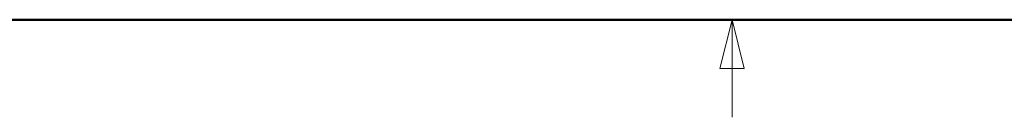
# Model space of a CAD drawing. Header units: millimetres. Extents: x 19 to 844, y 7 to 552.
# Tile 16 of 81: x 172.11 to 232.64, y 6.7 to 12.7. Entities that reach past the tile are written whole.
import ezdxf

# ---------------------------------------------------------------- set-up
doc = ezdxf.new("R2010")
doc.units = ezdxf.units.MM

msp = doc.modelspace()

# ---------------------------------------------------------------- linework, layer by layer
at = {"color": 7, "linetype": 'Continuous', "lineweight": 50}
msp.add_line((25.4, 12.7), (838.2, 12.7), dxfattribs=at)
at = {"color": 7, "linetype": 'Continuous', "lineweight": 18}
for p, q in [((215.9, 12.7), (215.15, 9.7)), ((215.9, 12.7), (215.9, 6.7)), ((215.9, 12.7), (216.65, 9.7)), ((216.65, 9.7), (215.15, 9.7))]:
    msp.add_line(p, q, dxfattribs=at)

doc.saveas('drawing.dxf')
